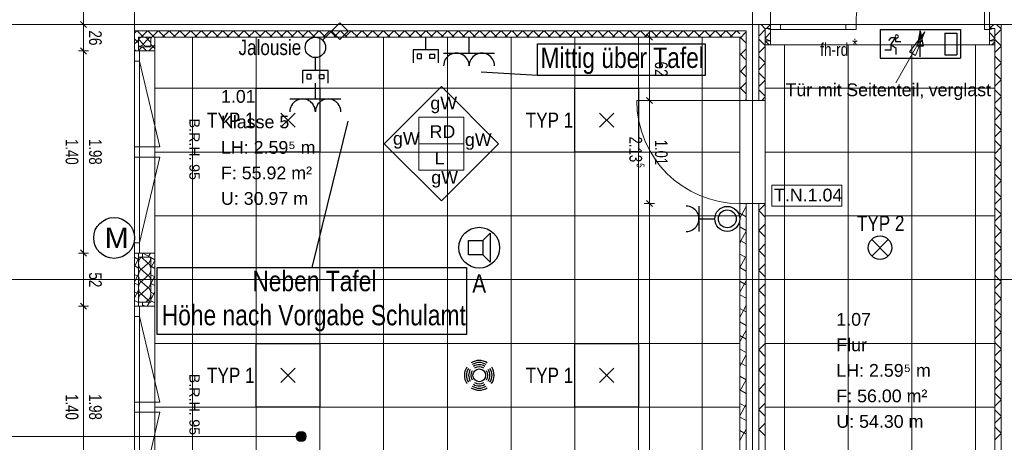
# Model space of a CAD drawing. Extents: x 1101 to 1942, y 41 to 882.
# Tile 67 of 104: x 1280 to 1473, y 608 to 690. Entities that reach past the tile are written whole.
import ezdxf
from ezdxf.lldxf.tags import DXFTag

# ---------------------------------------------------------------- set-up
doc = ezdxf.new("R2010")
doc.units = 0
doc.layers.get('0').update_dxf_attribs({"lineweight": 13})
for name, color, linetype, lineweight in [('Axen', 7, 'Continuous', 25), ('Beschriftung', 7, 'Continuous', 25), ('BI_X_Geometrie', 7, 'Continuous', 13), ('Deckenspiegel', 7, 'Continuous', 25), ('Fenster', 7, 'Continuous', 25), ('Fullfläche', 7, 'Continuous', 25), ('Maßlinien', 7, 'Continuous', 25), ('Räume', 7, 'Continuous', 25), ('Türen-A03CP7TV1H', 7, 'Continuous', 25), ('Wände', 7, 'Continuous', 25)]:
    doc.layers.add(name, color=color, linetype=linetype, lineweight=lineweight)
for name, color, linetype, lineweight, true_color in [('BI_E_Beschallung', 5, 'Continuous', 25, 0x0000ff), ('BI_E_EDV', 3, 'Continuous', 25, 0x00ff00), ('BI_E_Licht', 7, 'Continuous', 25, 0xff6600), ('BI_E_Sicherheitsleuchten', 3, 'Continuous', 25, 0x00ff00), ('BI_E_Starkstrom', 1, 'Continuous', 25, 0xff0000), ('BI_E_Steckdosen', 1, 'Continuous', 25, 0xff0000), ('BI_E_Stromkreis', 1, 'Continuous', 25, 0xff0000), ('BI_E_Taster', 1, 'Continuous', 25, 0xff0000)]:
    doc.layers.add(name, color=color, linetype=linetype, lineweight=lineweight, true_color=true_color)
doc.styles.get("Standard").update_dxf_attribs({"font": 'arial.ttf'})
tags = doc.linetypes.add('ALL_S25', pattern=[0.001, 0, -0.001]).pattern_tags.tags
tags[6:7] = [DXFTag(74, 4), DXFTag(75, 0), DXFTag(340, '0'), DXFTag(46, 1.0), DXFTag(50, 0.0), DXFTag(44, 0.0), DXFTag(45, 0.0)]
tags[4:5] = [DXFTag(74, 4), DXFTag(75, 0), DXFTag(340, '0'), DXFTag(46, 1.0), DXFTag(50, 0.0), DXFTag(44, 0.0), DXFTag(45, 0.0)]
tags = doc.linetypes.add('VERDECKT2_S2-A03CP7TW1H', pattern=[0.0027, 0.002, -0.0007]).pattern_tags.tags
tags[6:7] = [DXFTag(74, 4), DXFTag(75, 0), DXFTag(340, '0'), DXFTag(46, 1.0), DXFTag(50, 0.0), DXFTag(44, 0.0), DXFTag(45, 0.0)]
tags[4:5] = [DXFTag(74, 4), DXFTag(75, 0), DXFTag(340, '0'), DXFTag(46, 1.0), DXFTag(50, 0.0), DXFTag(44, 0.0), DXFTag(45, 0.0)]

# ---------------------------------------------------------------- blocks, each defined once
blk = doc.blocks.new('Referenz-A03CP7TX1H', base_point=(1202.26, 90.13))
at = {"layer": 'Axen', "color": 0, "linetype": 'ALL_S25', "lineweight": -2, "ltscale": 0.13}
for p, q in [((1302.3, 90.13), (1302.3, 825.65)), ((1423.5, 90.13), (1423.5, 825.65)), ((1661.89, 689.45), (1222.38, 689.45)), ((1661.88, 639.45), (1222.37, 639.45))]:
    blk.add_line(p, q, dxfattribs=at)
at = {"layer": 'Beschriftung', "color": 0, "lineweight": -2}
for p, q in [((1457.31, 687.97), (1451.62, 678.01)), ((1454.27, 684.06), (1457.31, 687.97)), ((1454.27, 684.06), (1457.31, 687.97)), ((1457.31, 687.97), (1455.49, 683.37)), ((1457.31, 687.97), (1455.49, 683.37)), ((1455.49, 683.37), (1454.27, 684.06)), ((1455.49, 683.37), (1454.27, 684.06)), ((1454.88, 683.71), (1454.71, 683.41)), ((1351.27, 666.07), (1362.49, 677.28)), ((1362.49, 677.28), (1373.7, 666.07)), ((1358.09, 666.07), (1358.09, 671.27)), ((1358.09, 671.27), (1366.89, 671.27)), ((1366.89, 671.27), (1366.89, 666.07)), ((1362.49, 654.86), (1351.27, 666.07)), ((1366.89, 666.07), (1358.09, 666.07)), ((1358.09, 660.87), (1358.09, 666.07)), ((1373.7, 666.07), (1362.49, 654.86)), ((1366.89, 666.07), (1366.89, 660.87)), ((1366.89, 660.87), (1358.09, 660.87)), ((1440.98, 657.98), (1427.31, 657.98)), ((1427.31, 657.98), (1427.31, 653.81)), ((1440.98, 653.81), (1440.98, 657.98)), ((1427.31, 653.81), (1440.98, 653.81))]:
    blk.add_line(p, q, dxfattribs=at)
at = {"layer": 'Deckenspiegel', "color": 0, "lineweight": -2}
for p, q in [((1306.3, 686.95), (1421, 686.95)), ((1306.3, 491.95), (1306.3, 686.95)), ((1313.65, 686.94), (1313.65, 491.94)), ((1326.15, 686.94), (1326.15, 491.94)), ((1338.65, 686.95), (1338.65, 491.94)), ((1351.15, 686.95), (1351.15, 491.94)), ((1363.65, 686.95), (1363.65, 491.94)), ((1376.15, 686.95), (1376.15, 491.94)), ((1388.65, 686.95), (1388.65, 491.94)), ((1401.15, 686.95), (1401.15, 491.94)), ((1413.65, 686.95), (1413.65, 491.94)), ((1421, 686.95), (1421, 491.95)), ((1426, 193.45), (1426, 685.45)), ((1426, 685.45), (1471, 685.45)), ((1429.75, 193.45), (1429.75, 685.45)), ((1442.25, 193.45), (1442.25, 685.45)), ((1454.75, 193.45), (1454.75, 685.45)), ((1467.25, 193.45), (1467.25, 685.45)), ((1471, 685.45), (1471, 193.45)), ((1306.3, 676.94), (1421, 676.95)), ((1471, 676.95), (1426, 676.95)), ((1306.3, 664.44), (1421, 664.45)), ((1471, 664.45), (1426, 664.45)), ((1306.3, 651.94), (1421, 651.95)), ((1471, 651.95), (1426, 651.95)), ((1306.3, 639.44), (1421, 639.45)), ((1471, 639.45), (1426, 639.45)), ((1306.3, 626.94), (1421, 626.95)), ((1471, 626.95), (1426, 626.95)), ((1306.3, 614.44), (1421, 614.45)), ((1471, 614.45), (1426, 614.45))]:
    blk.add_line(p, q, dxfattribs=at)
at = {"layer": 'Fenster', "color": 0, "lineweight": -2}
for p, q in [((1306.3, 684.25), (1302.3, 684.25)), ((1303.3, 684.25), (1303.3, 644.65)), ((1303.3, 682.25), (1302.3, 682.25)), ((1303.3, 665.45), (1302.3, 665.45)), ((1302.3, 663.45), (1303.3, 663.45)), ((1303.3, 646.65), (1302.3, 646.65)), ((1306.3, 644.65), (1302.3, 644.65)), ((1306.3, 634.25), (1302.3, 634.25)), ((1303.3, 634.25), (1303.3, 594.65)), ((1303.3, 632.25), (1302.3, 632.25)), ((1303.3, 615.45), (1302.3, 615.45)), ((1302.3, 613.45), (1303.3, 613.45))]:
    blk.add_line(p, q, dxfattribs=at)
at = {"layer": 'Fenster', "color": 0, "linetype": 'VERDECKT2_S2-A03CP7TW1H', "lineweight": -2, "ltscale": 0.13}
for p, q in [((1303.3, 682.25), (1307.3, 665.45)), ((1307.3, 665.45), (1303.3, 665.45)), ((1307.3, 663.45), (1303.3, 663.45)), ((1303.3, 646.65), (1307.3, 663.45)), ((1303.3, 632.25), (1307.3, 615.45)), ((1307.3, 615.45), (1303.3, 615.45)), ((1307.3, 613.45), (1303.3, 613.45)), ((1303.3, 596.65), (1307.3, 613.45))]:
    blk.add_line(p, q, dxfattribs=at)
at = {"layer": 'Fullfläche', "color": 0, "lineweight": -2}
for p, q in [((1425.16, 689.45), (1426, 688.61)), ((1427, 689.42), (1426.22, 688.65)), ((1470.82, 689.45), (1470.19, 688.82)), ((1472.25, 688.57), (1471.37, 689.45)), ((1302.77, 688.2), (1302.3, 687.73)), ((1302.82, 688.2), (1304.06, 686.95)), ((1304.87, 688.2), (1303.62, 686.95)), ((1304.92, 688.2), (1306.16, 686.95)), ((1306.97, 688.2), (1305.72, 686.95)), ((1307.02, 688.2), (1308.26, 686.95)), ((1309.07, 688.2), (1307.82, 686.95)), ((1309.12, 688.2), (1310.36, 686.95)), ((1311.17, 688.2), (1309.92, 686.95)), ((1311.22, 688.2), (1312.46, 686.95)), ((1313.27, 688.2), (1312.02, 686.95)), ((1313.32, 688.2), (1314.56, 686.95)), ((1315.37, 688.2), (1314.12, 686.95)), ((1315.42, 688.2), (1316.67, 686.95)), ((1317.47, 688.2), (1316.22, 686.95)), ((1317.52, 688.2), (1318.77, 686.95)), ((1319.57, 688.2), (1318.32, 686.95)), ((1319.62, 688.2), (1320.87, 686.95)), ((1321.67, 688.2), (1320.42, 686.95)), ((1321.72, 688.2), (1322.97, 686.95)), ((1323.77, 688.2), (1322.52, 686.95)), ((1323.82, 688.2), (1325.07, 686.95)), ((1325.87, 688.19), (1324.62, 686.95)), ((1325.92, 688.19), (1327.17, 686.95)), ((1327.97, 688.19), (1326.72, 686.95)), ((1328.02, 688.19), (1329.27, 686.95)), ((1330.07, 688.19), (1328.82, 686.95)), ((1330.12, 688.19), (1331.37, 686.95)), ((1332.17, 688.19), (1330.92, 686.95)), ((1332.22, 688.19), (1333.47, 686.95)), ((1334.27, 688.19), (1333.02, 686.95)), ((1334.32, 688.19), (1335.57, 686.95)), ((1336.37, 688.19), (1335.12, 686.95)), ((1336.42, 688.19), (1337.67, 686.95)), ((1338.47, 688.19), (1337.22, 686.95)), ((1338.52, 688.19), (1339.77, 686.95)), ((1340.56, 688.19), (1339.32, 686.95)), ((1340.62, 688.19), (1341.87, 686.95)), ((1342.66, 688.19), (1341.42, 686.95)), ((1342.72, 688.19), (1343.97, 686.95)), ((1344.76, 688.19), (1343.52, 686.95)), ((1344.82, 688.19), (1346.07, 686.95)), ((1346.86, 688.19), (1345.62, 686.95)), ((1346.92, 688.19), (1348.17, 686.95)), ((1348.96, 688.19), (1347.72, 686.95)), ((1349.02, 688.19), (1350.27, 686.95)), ((1351.06, 688.19), (1349.82, 686.95)), ((1351.12, 688.19), (1352.37, 686.95)), ((1353.16, 688.19), (1351.92, 686.95)), ((1353.22, 688.19), (1354.47, 686.95)), ((1355.26, 688.19), (1354.02, 686.95)), ((1355.32, 688.19), (1356.57, 686.95)), ((1357.36, 688.19), (1356.12, 686.95)), ((1357.42, 688.19), (1358.67, 686.95)), ((1359.46, 688.19), (1358.22, 686.95)), ((1359.52, 688.19), (1360.77, 686.95)), ((1361.56, 688.19), (1360.32, 686.95)), ((1361.62, 688.19), (1362.87, 686.95)), ((1363.66, 688.19), (1362.42, 686.95)), ((1363.72, 688.19), (1364.97, 686.95)), ((1365.76, 688.19), (1364.52, 686.95)), ((1365.82, 688.19), (1367.07, 686.95)), ((1367.86, 688.19), (1366.62, 686.95)), ((1367.92, 688.19), (1369.17, 686.95)), ((1369.96, 688.19), (1368.72, 686.95)), ((1370.02, 688.19), (1371.27, 686.95)), ((1372.06, 688.19), (1370.82, 686.95)), ((1372.13, 688.19), (1373.37, 686.95)), ((1374.16, 688.19), (1372.92, 686.95)), ((1374.23, 688.19), (1375.47, 686.95)), ((1376.26, 688.19), (1375.02, 686.95)), ((1376.33, 688.19), (1377.57, 686.95)), ((1378.36, 688.19), (1377.12, 686.95)), ((1378.43, 688.19), (1379.67, 686.95)), ((1380.46, 688.19), (1379.22, 686.95)), ((1380.53, 688.19), (1381.77, 686.95)), ((1382.56, 688.19), (1381.32, 686.95)), ((1382.63, 688.19), (1383.87, 686.95)), ((1384.66, 688.19), (1383.42, 686.95)), ((1384.73, 688.19), (1385.97, 686.95)), ((1386.76, 688.19), (1385.52, 686.95)), ((1386.83, 688.19), (1388.07, 686.95)), ((1388.86, 688.19), (1387.62, 686.95)), ((1388.93, 688.19), (1390.17, 686.95)), ((1390.96, 688.19), (1389.72, 686.95)), ((1391.03, 688.19), (1392.27, 686.95)), ((1393.06, 688.19), (1391.82, 686.95)), ((1393.13, 688.19), (1394.37, 686.95)), ((1395.16, 688.19), (1393.92, 686.95)), ((1395.23, 688.19), (1396.47, 686.95)), ((1397.26, 688.19), (1396.02, 686.95)), ((1397.33, 688.19), (1398.57, 686.95)), ((1399.36, 688.19), (1398.12, 686.95)), ((1399.43, 688.19), (1400.67, 686.95)), ((1401.46, 688.19), (1400.22, 686.95)), ((1401.53, 688.19), (1402.77, 686.95)), ((1403.56, 688.19), (1402.32, 686.95)), ((1403.63, 688.19), (1404.87, 686.95)), ((1405.66, 688.19), (1404.42, 686.95)), ((1405.73, 688.19), (1406.97, 686.95)), ((1407.76, 688.19), (1406.52, 686.95)), ((1407.83, 688.19), (1409.07, 686.95)), ((1409.86, 688.18), (1408.62, 686.95)), ((1409.93, 688.18), (1411.17, 686.95)), ((1411.96, 688.18), (1410.72, 686.95)), ((1412.03, 688.18), (1413.27, 686.95)), ((1414.06, 688.18), (1412.82, 686.95)), ((1414.13, 688.18), (1415.37, 686.95)), ((1416.15, 688.18), (1414.92, 686.95)), ((1416.23, 688.18), (1417.47, 686.95)), ((1418.25, 688.18), (1417.02, 686.95)), ((1418.33, 688.18), (1419.57, 686.95)), ((1420.35, 688.18), (1419.12, 686.95)), ((1420.43, 688.18), (1421, 687.62)), ((1422.25, 687.97), (1421, 686.72)), ((1424.75, 687.18), (1426, 688.43)), ((1426.02, 686.85), (1427, 687.86)), ((1470, 689.02), (1470.19, 688.82)), ((1470.97, 686.85), (1470, 687.86)), ((1470.19, 688.82), (1470.02, 688.65)), ((1470.19, 688.82), (1470.37, 688.65)), ((1472.25, 688.47), (1471, 687.22)), ((1302.3, 686.61), (1302.79, 686.12)), ((1302.3, 685.62), (1302.79, 686.12)), ((1302.79, 686.12), (1303.1, 686.42)), ((1302.79, 686.12), (1303.1, 685.81)), ((1303.12, 686.5), (1303.98, 685.6)), ((1304.02, 685.6), (1304.88, 686.5)), ((1304.92, 686.5), (1305.5, 685.89)), ((1305.5, 686.72), (1305.72, 686.95)), ((1305.5, 685.51), (1306.3, 684.71)), ((1306.16, 686.95), (1306.3, 686.81)), ((1422.25, 685.77), (1421, 687.02)), ((1424.75, 686.56), (1426, 685.31)), ((1426, 686.02), (1426.22, 686.25)), ((1426.76, 685.45), (1426, 686.21)), ((1471, 686.02), (1470.42, 685.45)), ((1471, 686.22), (1470.97, 686.25)), ((1472.25, 685.27), (1471, 686.52)), ((1302.3, 684.51), (1302.56, 684.25)), ((1303.02, 684.25), (1303.1, 684.32)), ((1303.1, 684.32), (1303.82, 685.05)), ((1303.86, 685.05), (1304.66, 684.25)), ((1305.12, 684.25), (1306.3, 685.42)), ((1422.25, 684.67), (1421, 683.42)), ((1422.25, 682.47), (1421, 683.72)), ((1424.75, 683.88), (1426, 685.13)), ((1472.25, 685.17), (1471, 683.92)), ((1424.75, 683.26), (1426, 682.01)), ((1424.75, 680.58), (1426, 681.83)), ((1472.25, 681.97), (1471, 683.22)), ((1472.25, 681.87), (1471, 680.62)), ((1422.25, 681.37), (1421, 680.12)), ((1422.25, 679.17), (1421, 680.42)), ((1424.75, 679.96), (1426, 678.71)), ((1472.25, 678.67), (1471, 679.92)), ((1422.25, 678.07), (1421, 676.82)), ((1424.75, 677.28), (1426, 678.53)), ((1472.25, 678.57), (1471, 677.32)), ((1422.25, 675.87), (1421, 677.12)), ((1424.75, 676.66), (1426, 675.41)), ((1472.25, 675.37), (1471, 676.62)), ((1422.25, 674.77), (1422.02, 674.55)), ((1425.32, 674.55), (1426, 675.23)), ((1472.25, 675.27), (1471, 674.02)), ((1472.25, 672.07), (1471, 673.32)), ((1472.25, 671.97), (1471, 670.72)), ((1472.25, 668.77), (1471, 670.02)), ((1472.25, 668.67), (1471, 667.42)), ((1472.25, 665.47), (1471, 666.72)), ((1472.25, 665.37), (1471, 664.12)), ((1472.25, 662.17), (1471, 663.42)), ((1472.25, 662.07), (1471, 660.82)), ((1472.25, 658.87), (1471, 660.12)), ((1472.25, 658.77), (1471, 657.52)), ((1472.25, 655.57), (1471, 656.82)), ((1472.25, 655.47), (1471, 654.22)), ((1422.25, 653.77), (1421, 651.49)), ((1424.75, 652.98), (1426, 654.23)), ((1424.75, 652.96), (1426, 651.71)), ((1472.25, 652.27), (1471, 653.52)), ((1421, 652.45), (1422.25, 651.76)), ((1472.25, 652.17), (1471, 650.92)), ((1421, 649.79), (1422.25, 649.1)), ((1422.25, 648.92), (1421.2, 647.02)), ((1424.75, 649.08), (1426, 650.33)), ((1424.75, 649.06), (1426, 647.81)), ((1472.25, 648.97), (1471, 650.22)), ((1472.25, 648.87), (1471, 647.62)), ((1421, 647.13), (1421.2, 647.02)), ((1421.2, 647.01), (1421, 646.65)), ((1421.2, 647.02), (1422.25, 646.44)), ((1472.25, 645.67), (1471, 646.92)), ((1424.75, 645.18), (1426, 646.43)), ((1424.75, 645.16), (1426, 643.91)), ((1472.25, 645.57), (1471, 644.32)), ((1302.3, 643.85), (1303.1, 643.41)), ((1303.1, 643.53), (1302.34, 642.14)), ((1303.7, 643.82), (1304.9, 642.67)), ((1303.94, 644.65), (1305.39, 643.85)), ((1305.41, 644.65), (1304.97, 643.85)), ((1305.5, 643.79), (1306.3, 643.35)), ((1306.3, 643.19), (1305.5, 641.73)), ((1421, 644.46), (1422.12, 643.85)), ((1422.12, 643.84), (1421, 641.8)), ((1422.25, 644.08), (1422.12, 643.85)), ((1422.12, 643.85), (1422.25, 643.78)), ((1472.25, 642.37), (1471, 643.62)), ((1302.3, 642.16), (1302.33, 642.14)), ((1302.33, 642.14), (1302.3, 642.07)), ((1302.34, 642.14), (1303.1, 641.72)), ((1304.9, 642.62), (1303.7, 641.47)), ((1303.7, 641.42), (1304.9, 640.27)), ((1305.5, 642.09), (1306.3, 641.65)), ((1421, 641.8), (1422.25, 641.11)), ((1424.75, 641.28), (1426, 642.53)), ((1424.75, 641.26), (1426, 640.01)), ((1472.25, 642.27), (1471, 641.02)), ((1302.3, 640.46), (1302.92, 640.12)), ((1302.92, 640.12), (1302.3, 638.99)), ((1303.1, 640.44), (1302.92, 640.12)), ((1302.92, 640.12), (1303.1, 640.03)), ((1304.9, 640.22), (1303.7, 639.07)), ((1305.5, 640.4), (1306.3, 639.96)), ((1306.3, 640.1), (1305.53, 638.69)), ((1422.25, 639.23), (1421, 636.96)), ((1421, 639.14), (1422.25, 638.45)), ((1472.25, 639.07), (1471, 640.32)), ((1302.3, 638.77), (1303.1, 638.33)), ((1303.1, 637.36), (1302.3, 635.9)), ((1303.7, 639.02), (1304.9, 637.87)), ((1304.9, 637.82), (1303.7, 636.67)), ((1305.5, 638.71), (1305.52, 638.69)), ((1305.52, 638.69), (1305.5, 638.65)), ((1305.53, 638.69), (1306.3, 638.27)), ((1424.75, 637.38), (1426, 638.63)), ((1424.75, 637.36), (1426, 636.11)), ((1472.25, 638.97), (1471, 637.72)), ((1302.3, 637.08), (1303.1, 636.64)), ((1302.3, 635.38), (1303.1, 634.94)), ((1303.7, 636.62), (1304.9, 635.47)), ((1304.9, 635.42), (1304.51, 635.05)), ((1305.5, 637.01), (1306.11, 636.68)), ((1306.11, 636.67), (1305.5, 635.56)), ((1305.5, 635.32), (1306.3, 634.88)), ((1306.3, 637.01), (1306.11, 636.68)), ((1306.11, 636.67), (1306.3, 636.57)), ((1421, 636.48), (1422.25, 635.79)), ((1472.25, 635.77), (1471, 637.02)), ((1472.25, 635.67), (1471, 634.42)), ((1303.1, 634.28), (1303.08, 634.25)), ((1303.9, 634.5), (1304.36, 634.25)), ((1305.22, 635.05), (1304.78, 634.25)), ((1421, 633.81), (1421.71, 633.42)), ((1421.71, 633.42), (1421, 632.11)), ((1422.25, 634.39), (1421.72, 633.42)), ((1421.72, 633.42), (1422.25, 633.13)), ((1424.75, 633.48), (1426, 634.73)), ((1424.75, 633.46), (1426, 632.21)), ((1472.25, 632.47), (1471, 633.72)), ((1472.25, 632.37), (1471, 631.12)), ((1421, 631.15), (1422.25, 630.46)), ((1422.25, 629.54), (1421, 627.27)), ((1424.75, 629.58), (1426, 630.83)), ((1424.75, 629.56), (1426, 628.31)), ((1472.25, 629.17), (1471, 630.42)), ((1421, 628.49), (1422.25, 627.8)), ((1472.25, 629.07), (1471, 627.82)), ((1421, 625.83), (1422.25, 625.14)), ((1424.75, 625.68), (1426, 626.93)), ((1424.75, 625.66), (1426, 624.41)), ((1472.25, 625.87), (1471, 627.12)), ((1472.25, 625.77), (1471, 624.52)), ((1422.25, 624.7), (1421.31, 622.99)), ((1472.25, 622.57), (1471, 623.82)), ((1421, 623.16), (1421.31, 622.99)), ((1421.31, 622.99), (1421, 622.42)), ((1421.31, 622.99), (1422.25, 622.48)), ((1424.75, 621.78), (1426, 623.03)), ((1424.75, 621.76), (1426, 620.51)), ((1472.25, 622.47), (1471, 621.22)), ((1421, 620.5), (1422.23, 619.82)), ((1422.23, 619.82), (1421, 617.58)), ((1422.25, 619.85), (1422.24, 619.83)), ((1422.24, 619.82), (1422.25, 619.82)), ((1472.25, 619.27), (1471, 620.52)), ((1424.75, 617.88), (1426, 619.13)), ((1472.25, 619.17), (1471, 617.92)), ((1421, 617.84), (1422.25, 617.15)), ((1424.75, 617.86), (1426, 616.61)), ((1472.25, 615.97), (1471, 617.22)), ((1421, 615.18), (1422.25, 614.49)), ((1422.25, 615.01), (1421, 612.73)), ((1424.75, 613.98), (1426, 615.23)), ((1472.25, 615.87), (1471, 614.62)), ((1421, 612.52), (1422.25, 611.83)), ((1424.75, 613.96), (1426, 612.71)), ((1472.25, 612.67), (1471, 613.92)), ((1472.25, 612.57), (1471, 611.32)), ((1422.25, 610.16), (1421.83, 609.4)), ((1424.75, 610.08), (1426, 611.33)), ((1472.25, 609.37), (1471, 610.62)), ((1421, 609.85), (1421.82, 609.4)), ((1421.82, 609.39), (1421, 607.89)), ((1421.83, 609.4), (1422.25, 609.17)), ((1424.75, 610.06), (1426, 608.82)), ((1472.25, 609.27), (1471, 608.02))]:
    blk.add_line(p, q, dxfattribs=at)
for centre, major_axis, start_param, end_param in [((1426, 688.05), (1.18, 0), 0.554153, 1.570791), ((1471, 688.05), (-1.18, 0), 4.712436, 5.729107), ((1303.1, 685.6), (0.882, 0), 4.712428, 6.283185), ((1304, 686.5), (0.882, 0), 0, 3.141593), ((1304.9, 685.6), (0.882, 0), 3.141593, 4.712389), ((1305.8, 686.5), (0.882, 0), 1.917811, 3.141593), ((1427.2, 686.85), (1.18, 0), 3.141593, 4.541474), ((1469.8, 686.85), (-1.18, 0), 1.7417, 3.141593), ((1304.9, 685.6), (0.882, 0), 4.712389, 5.460447), ((1303.7, 642.65), (0, -1.18), 3.141593, 6.283185), ((1304.9, 643.85), (0, -1.18), 0, 1.570791), ((1303.7, 640.25), (0, -1.18), 3.141593, 6.283185), ((1304.9, 641.45), (0, -1.18), 1.570796, 3.141593), ((1304.9, 641.45), (0, -1.18), 0, 1.570796), ((1304.9, 639.05), (0, -1.18), 1.570796, 3.141593), ((1303.7, 637.85), (0, -1.18), 3.141593, 6.283185), ((1304.9, 639.05), (0, -1.18), 0, 1.570796), ((1304.9, 636.65), (0, -1.18), 1.570796, 3.141593), ((1303.7, 635.45), (0, -1.18), 3.141593, 5.059459), ((1304.9, 636.65), (0, -1.18), 0, 1.570796), ((1304.9, 634.25), (0, -1.18), 2.318967, 3.141593)]:
    blk.add_ellipse(centre, major_axis=major_axis, ratio=0.5, start_param=start_param, end_param=end_param, dxfattribs=at)
at = {"layer": 'Maßlinien', "color": 0, "lineweight": -2}
for p, q in [((1292.3, 689.45), (1292.3, 757.45)), ((1292.3, 689.45), (1291.3, 689.45)), ((1292.9, 688.85), (1291.7, 690.05)), ((1292.3, 689.45), (1293.3, 689.45)), ((1292.3, 684.25), (1292.3, 689.45)), ((1402.68, 687.55), (1403.88, 686.35)), ((1403.28, 686.95), (1403.28, 687.95)), ((1403.28, 686.95), (1402.28, 686.95)), ((1403.28, 686.95), (1404.28, 686.95)), ((1403.28, 686.95), (1403.28, 684.78)), ((1292.3, 684.25), (1291.3, 684.25)), ((1292.9, 683.65), (1291.7, 684.85)), ((1292.3, 684.25), (1293.3, 684.25)), ((1292.3, 644.65), (1292.3, 684.25)), ((1403.28, 684.78), (1403.28, 680.75)), ((1403.28, 680.75), (1403.28, 674.55)), ((1403.28, 674.55), (1402.28, 674.55)), ((1402.68, 675.15), (1403.88, 673.95)), ((1403.28, 674.55), (1404.28, 674.55)), ((1403.28, 674.55), (1403.28, 654.35)), ((1402.68, 654.95), (1403.88, 653.75)), ((1403.28, 654.35), (1402.28, 654.35)), ((1403.28, 654.35), (1404.28, 654.35)), ((1403.28, 654.35), (1403.28, 491.95)), ((1292.9, 644.05), (1291.7, 645.25)), ((1292.3, 644.65), (1291.3, 644.65)), ((1292.3, 644.65), (1293.3, 644.65)), ((1292.3, 634.25), (1292.3, 644.65)), ((1292.3, 634.25), (1291.3, 634.25)), ((1292.9, 633.65), (1291.7, 634.85)), ((1292.3, 634.25), (1293.3, 634.25)), ((1292.3, 594.65), (1292.3, 634.25))]:
    blk.add_line(p, q, dxfattribs=at)
at = {"layer": 'Türen-A03CP7TV1H', "color": 0, "lineweight": -2}
for p, q in [((1469, 689.45), (1469, 714.65)), ((1443.8, 689.45), (1427, 689.45)), ((1429, 689.45), (1429, 688.45)), ((1441.8, 688.45), (1441.8, 689.45)), ((1443.8, 689.45), (1443.8, 688.45)), ((1469, 689.45), (1469, 688.45)), ((1470, 689.45), (1469, 689.45)), ((1427, 688.45), (1443.8, 688.45)), ((1469, 688.45), (1470, 688.45)), ((1421, 674.55), (1400.8, 674.55))]:
    blk.add_line(p, q, dxfattribs=at)
for centre, major_axis in [((1469, 689.45), (0, 25.2)), ((1421, 674.55), (-20.2, 0))]:
    blk.add_ellipse(centre, major_axis=major_axis, ratio=1, start_param=0, end_param=1.570796, dxfattribs=at)
at = {"layer": 'Wände', "color": 0, "lineweight": -2}
for p, q in [((1302.3, 689.45), (1302.3, 757.45)), ((1427, 689.45), (1427, 691.95)), ((1470, 691.95), (1470, 689.45)), ((1302.3, 689.45), (1302.3, 639.45)), ((1427, 689.45), (1302.3, 689.45)), ((1423.5, 689.45), (1423.5, 674.55)), ((1424.75, 674.55), (1424.75, 689.45)), ((1427, 685.45), (1427, 689.45)), ((1470, 685.45), (1470, 689.45)), ((1470, 689.45), (1594.7, 689.45)), ((1472.25, 689.45), (1472.25, 524.55)), ((1422.25, 688.18), (1302.3, 688.2)), ((1422.25, 674.55), (1422.25, 688.18)), ((1427, 688.65), (1426, 688.65)), ((1426, 688.65), (1426, 685.45)), ((1470, 688.65), (1471, 688.65)), ((1471, 527.15), (1471, 688.65)), ((1303.1, 684.25), (1303.1, 686.95)), ((1303.1, 686.95), (1305.5, 686.95)), ((1305.5, 686.95), (1305.5, 685.05)), ((1306.3, 686.95), (1306.3, 491.95)), ((1421, 686.95), (1306.3, 686.95)), ((1421, 676.55), (1421, 686.95)), ((1427, 686.25), (1426, 686.25)), ((1470, 686.25), (1471, 686.25)), ((1305.5, 685.05), (1303.1, 685.05)), ((1426, 685.45), (1427, 685.45)), ((1426, 685.45), (1426, 674.55)), ((1470, 685.45), (1471, 685.45)), ((1421, 674.55), (1421, 676.55)), ((1421, 674.55), (1426, 674.55)), ((1421, 539.45), (1421, 654.35)), ((1421, 654.35), (1426, 654.35)), ((1422.25, 490.7), (1422.25, 654.35)), ((1423.5, 654.35), (1423.5, 474.54)), ((1424.75, 654.35), (1424.75, 474.54)), ((1426, 654.35), (1426, 564.25)), ((1303.1, 644.65), (1303.1, 634.25)), ((1305.5, 643.85), (1303.1, 643.85)), ((1303.9, 643.85), (1303.9, 644.65)), ((1305.5, 635.05), (1305.5, 643.85)), ((1302.3, 639.45), (1302.3, 389.45)), ((1303.1, 635.05), (1305.5, 635.05)), ((1303.9, 635.05), (1303.9, 634.25))]:
    blk.add_line(p, q, dxfattribs=at)
at = {"layer": 'Beschriftung', "color": 0, "lineweight": -2, "char_height": 2.5, "attachment_point": 1, "rotation": 359.9932}
for s, insert in [('{\\fArial;Tür}', (1429.96, 677.89)), ('{\\fArial;mit}', (1436.32, 677.89)), ('{\\fArial;Seitenteil,}', (1441.87, 677.89)), ('{\\fArial;verglast}', (1458.05, 677.89)), ('{\\fArial;gW}', (1360.32, 675.29)), ('{\\fArial;gW}', (1352.99, 668.36)), ('{\\fArial;RD}', (1360.16, 669.7)), ('{\\fArial;gW}', (1367.1, 668.13)), ('{\\fArial;L}', (1361.16, 664.53)), ('{\\fArial;gW}', (1360.5, 660.73)), ('{\\fArial;T.N.1.04}', (1427.72, 657.27))]:
    blk.add_mtext(s, dxfattribs=dict(at, insert=insert))
at = {"layer": 'Maßlinien', "color": 0, "lineweight": -2, "attachment_point": 1}
for s, insert, char_height, rotation in [('{\\W0.76;\\fArial;26}', (1295.88, 688.28), 2.5, 270), ('{\\W0.77;\\fArial;fh-rd}', (1436.75, 685.78), 2.5, 0), ('{\\W0.77;\\fArial;*}', (1443.05, 686.68), 2.5, 0), ('{\\W0.76;\\fArial;62}', (1406.86, 682.17), 2.5, 270), ('{\\fArial;B.R.H.}', (1315.07, 670.99), 2, 270), ('{\\W0.74;\\fArial;1.40}', (1291.29, 667), 2.5, 270), ('{\\W0.74;\\fArial;1.98}', (1295.88, 667), 2.5, 270), ('{\\W0.74;\\fArial;2.13}', (1401.84, 667.48), 2.5, 270), ('{\\W0.72;\\fArial;1.01}', (1406.86, 666.82), 2.5, 270), ('{\\fArial;95}', (1315.07, 662.08), 2, 270), ('{\\W0.76;\\fArial;5}', (1402.28, 662.25), 1.5, 270), ('{\\W0.76;\\fArial;52}', (1295.88, 640.87), 2.5, 270), ('{\\fArial;B.R.H.}', (1315.07, 620.99), 2, 270), ('{\\W0.74;\\fArial;1.40}', (1291.29, 617), 2.5, 270), ('{\\W0.74;\\fArial;1.98}', (1295.88, 617), 2.5, 270), ('{\\fArial;95}', (1315.07, 612.08), 2, 270)]:
    blk.add_mtext(s, dxfattribs=dict(at, insert=insert, char_height=char_height, rotation=rotation))
at = {"layer": 'Räume', "color": 0, "lineweight": -2, "char_height": 2.5, "attachment_point": 1, "rotation": 0}
for s, insert in [('{\\fArial;1.01}', (1319.26, 676.6)), ('{\\fArial;Klasse 5}', (1319.26, 671.6)), ('{\\fArial;LH: 2.59⁵ m}', (1319.26, 666.6)), ('{\\fArial;F: 55.92 m²}', (1319.26, 661.6)), ('{\\fArial;U: 30.97 m}', (1319.26, 656.6)), ('{\\fArial;1.07}', (1439.93, 632.91)), ('{\\fArial;Flur}', (1439.93, 627.91)), ('{\\fArial;LH: 2.59⁵ m}', (1439.93, 622.91)), ('{\\fArial;F: 56.00 m²}', (1439.93, 617.91)), ('{\\fArial;U: 54.30 m}', (1439.93, 612.91))]:
    blk.add_mtext(s, dxfattribs=dict(at, insert=insert))
blk = doc.blocks.new('Lautsprecher-A03CP7WX1H', base_point=(1365.9, 641.7))
at = {"color": 0, "lineweight": -2}
for p, q in [((1367.77, 644.28), (1367.77, 647.12)), ((1367.77, 647.12), (1370.61, 647.12)), ((1372.02, 648.53), (1370.61, 647.12)), ((1370.61, 647.12), (1370.61, 644.28)), ((1372.02, 648.53), (1372.02, 642.86)), ((1370.61, 644.28), (1367.77, 644.28)), ((1372.02, 642.86), (1370.61, 644.28))]:
    blk.add_line(p, q, dxfattribs=at)
at = {"color": 0, "linetype": 'ByBlock', "lineweight": -2, "ltscale": 0.25}
blk.add_circle((1369.9, 645.7), 4, dxfattribs=at)
blk = doc.blocks.new('Steckdose_ 2-fach-A03CP7WZ1H', base_point=(1362.92, 681.34))
at = {"color": 0, "lineweight": -2}
for p, q in [((1367.92, 683.84), (1367.92, 686.94)), ((1362.92, 683.84), (1372.92, 683.84))]:
    blk.add_line(p, q, dxfattribs=at)
for centre in [(1365.42, 681.34), (1370.42, 681.34)]:
    blk.add_ellipse(centre, major_axis=(2.5, 0), ratio=1, start_param=0, end_param=3.141593, dxfattribs=at)
blk = doc.blocks.new('Polygon-A03CP7X31H', base_point=(1306.76, 628.68))
at = {"color": 0, "linetype": 'ByBlock', "lineweight": -2, "ltscale": 0.25}
for p, q in [((1306.76, 628.68), (1306.76, 641.82)), ((1306.76, 641.82), (1367.4, 641.82)), ((1367.4, 641.82), (1367.4, 628.68)), ((1367.4, 628.68), (1306.76, 628.68))]:
    blk.add_line(p, q, dxfattribs=at)
blk = doc.blocks.new('RZB Sidelite ECO 30W-A03CP7X51H', base_point=(1388.65, 664.44))
at = {"color": 0, "lineweight": -2}
for p, q in [((1388.65, 664.44), (1388.65, 676.94)), ((1388.65, 676.94), (1401.15, 676.94)), ((1401.15, 676.94), (1401.15, 664.44)), ((1396.3, 669.29), (1393.5, 672.09)), ((1396.3, 672.09), (1393.5, 669.29)), ((1401.15, 664.44), (1388.65, 664.44))]:
    blk.add_line(p, q, dxfattribs=at)
blk = doc.blocks.new('RZB Sidelite ECO 30W-A03CP7X71H', base_point=(1326.15, 614.44))
at = {"color": 0, "lineweight": -2}
for p, q in [((1326.15, 614.44), (1326.15, 626.94)), ((1326.15, 626.94), (1338.65, 626.94)), ((1338.65, 626.94), (1338.65, 614.44)), ((1333.8, 619.29), (1331, 622.09)), ((1333.8, 622.09), (1331, 619.29)), ((1338.65, 614.44), (1326.15, 614.44))]:
    blk.add_line(p, q, dxfattribs=at)
blk = doc.blocks.new('RZB Sidelite ECO 30W-A03CP7X91H', base_point=(1326.15, 664.44))
at = {"color": 0, "lineweight": -2}
for p, q in [((1326.15, 664.44), (1326.15, 676.94)), ((1326.15, 676.94), (1338.65, 676.94)), ((1338.65, 676.94), (1338.65, 664.44)), ((1333.8, 669.29), (1331, 672.09)), ((1333.8, 672.09), (1331, 669.29)), ((1338.65, 664.44), (1326.15, 664.44))]:
    blk.add_line(p, q, dxfattribs=at)
blk = doc.blocks.new('Monitor-A03CP7XB1H', base_point=(1335.27, 677.94))
at = {"color": 0, "linetype": 'ByBlock', "lineweight": -2, "ltscale": 0.25}
for p, q in [((1337.77, 680.44), (1337.77, 682.94)), ((1340.27, 680.44), (1335.27, 680.44)), ((1335.27, 680.44), (1335.27, 677.94)), ((1340.27, 677.94), (1340.27, 680.44)), ((1336.96, 679.63), (1336.09, 679.63)), ((1336.09, 679.63), (1336.09, 678.76)), ((1336.09, 678.76), (1336.96, 678.76)), ((1336.96, 678.76), (1336.96, 679.63)), ((1338.59, 678.76), (1338.59, 679.63)), ((1338.59, 679.63), (1339.46, 679.63)), ((1339.46, 678.76), (1338.59, 678.76)), ((1339.46, 679.63), (1339.46, 678.76))]:
    blk.add_line(p, q, dxfattribs=at)
blk = doc.blocks.new('Steckdose_ 1-fach Deckenbereich-A03CP7XD1H', base_point=(1410.5, 648.85))
at = {"color": 0, "lineweight": -2}
for p, q in [((1413, 653.85), (1413, 648.85)), ((1413, 651.35), (1416.1, 651.35))]:
    blk.add_line(p, q, dxfattribs=at)
blk.add_ellipse((1410.5, 651.35), major_axis=(0, -2.5), ratio=1, start_param=0, end_param=3.141593, dxfattribs=at)
blk = doc.blocks.new('RZB Sidelite ECO 30W-A03CP7XH1H', base_point=(1388.65, 614.44))
at = {"color": 0, "lineweight": -2}
for p, q in [((1388.65, 614.44), (1388.65, 626.94)), ((1388.65, 626.94), (1401.15, 626.94)), ((1401.15, 626.94), (1401.15, 614.44)), ((1396.3, 619.29), (1393.5, 622.09)), ((1396.3, 622.09), (1393.5, 619.29)), ((1401.15, 614.44), (1388.65, 614.44))]:
    blk.add_line(p, q, dxfattribs=at)
blk = doc.blocks.new('Polygon-A03CP7XJ1H', base_point=(1381.35, 679.41))
at = {"color": 0, "linetype": 'ByBlock', "lineweight": -2, "ltscale": 0.25}
for p, q in [((1381.35, 679.41), (1381.35, 685.66)), ((1381.35, 685.66), (1414.18, 685.66)), ((1414.18, 685.66), (1414.18, 679.41)), ((1414.18, 679.41), (1381.35, 679.41))]:
    blk.add_line(p, q, dxfattribs=at)
blk = doc.blocks.new('Präsenzmelder MD-C 360i_32 oder 24-A03CP7XL1H', base_point=(1366.99, 617.79))
at = {"color": 0, "lineweight": -2}
blk.add_circle((1369.9, 620.69), 1.25, dxfattribs=at)
for major_axis in [(1.58, 2.44), (-2.44, 1.58), (-2.11, 1.36), (-1.75, 1.13), (1.36, 2.11), (1.13, 1.75), (0.9, 1.4), (1.75, -1.13), (2.11, -1.36), (2.44, -1.58), (-1.4, 0.9), (1.4, -0.9), (-1.58, -2.44), (-1.36, -2.11), (-1.13, -1.75), (-0.9, -1.4)]:
    blk.add_ellipse((1369.9, 620.69), major_axis=major_axis, ratio=1, start_param=0, end_param=1.146009, dxfattribs=at)
blk = doc.blocks.new('Steckdose_ 2-fach-A03CP7XR1H', base_point=(1332.77, 672.34))
at = {"color": 0, "lineweight": -2}
for p, q in [((1337.77, 674.84), (1337.77, 677.94)), ((1332.77, 674.84), (1342.77, 674.84))]:
    blk.add_line(p, q, dxfattribs=at)
for centre in [(1335.27, 672.34), (1340.27, 672.34)]:
    blk.add_ellipse(centre, major_axis=(2.5, 0), ratio=1, start_param=0, end_param=3.141593, dxfattribs=at)
blk = doc.blocks.new('Taster Aufputz-A03CP7XT1H', base_point=(1416.1, 648.9))
at = {"color": 0, "lineweight": -2}
for radius in [2.45, 1.75]:
    blk.add_circle((1418.55, 651.35), radius, dxfattribs=at)
blk = doc.blocks.new('Monitor-A03CP7Y71H', base_point=(1356.92, 681.94))
at = {"color": 0, "linetype": 'ByBlock', "lineweight": -2, "ltscale": 0.25}
for p, q in [((1359.42, 684.44), (1359.42, 686.94)), ((1361.92, 684.44), (1356.92, 684.44)), ((1356.92, 684.44), (1356.92, 681.94)), ((1358.61, 683.63), (1357.74, 683.63)), ((1357.74, 683.63), (1357.74, 682.76)), ((1358.61, 682.76), (1358.61, 683.63)), ((1360.24, 682.76), (1360.24, 683.63)), ((1360.24, 683.63), (1361.11, 683.63)), ((1361.11, 683.63), (1361.11, 682.76)), ((1361.92, 681.94), (1361.92, 684.44)), ((1357.74, 682.76), (1358.61, 682.76)), ((1361.11, 682.76), (1360.24, 682.76))]:
    blk.add_line(p, q, dxfattribs=at)
blk = doc.blocks.new('Schlüssel-S_ UP_ 1S-A03CP7Y91H', base_point=(1335.77, 682.94))
at = {"color": 0, "lineweight": -2}
for p, q in [((1339.2, 686.38), (1342.57, 689.74)), ((1342.57, 689.74), (1344.17, 688.15)), ((1340.94, 688.11), (1342.54, 686.52)), ((1344.17, 688.15), (1342.54, 686.52))]:
    blk.add_line(p, q, dxfattribs=at)
blk.add_circle((1337.77, 684.94), 2, dxfattribs=at)
blk = doc.blocks.new('Motor Sonnenschutz-A03CP82H1H', base_point=(1294.3, 643.61))
at = {"color": 0, "lineweight": -2}
blk.add_circle((1298.3, 647.61), 4, dxfattribs=at)
at = {"color": 0, "lineweight": -2, "insert": (1296.48, 649.61), "char_height": 4, "attachment_point": 1}
blk.add_mtext('{\\fArial;M}', dxfattribs=at)
blk = doc.blocks.new('Fluchtwegleuchte oben-A03CP82P1H', base_point=(1448.53, 682.81))
at = {"color": 0, "lineweight": -2}
for p, q in [((1448.53, 688.45), (1448.53, 682.81)), ((1448.53, 688.45), (1464.27, 688.45)), ((1456.4, 688.16), (1455.81, 685.22)), ((1456.4, 683.1), (1456.4, 688.16)), ((1456.4, 688.16), (1456.99, 685.22)), ((1461.21, 687.76), (1463.58, 687.76)), ((1461.21, 687.76), (1461.21, 683.5)), ((1463.58, 687.76), (1463.58, 683.5)), ((1464.27, 688.45), (1464.27, 682.81)), ((1450.61, 686.85), (1450.16, 686.32)), ((1451.55, 686.85), (1450.61, 686.85)), ((1450.64, 685.48), (1451.55, 686.85)), ((1450.64, 685.48), (1450.64, 684.43)), ((1451.67, 684.74), (1450.64, 685.48)), ((1451.55, 686.85), (1451.55, 686.13)), ((1451.55, 686.13), (1452.59, 686.13)), ((1450.64, 684.43), (1449.44, 684.43)), ((1451.67, 683.57), (1451.67, 684.74)), ((1456.99, 685.22), (1455.81, 685.22)), ((1448.53, 682.81), (1464.27, 682.81)), ((1461.21, 683.5), (1463.58, 683.5))]:
    blk.add_line(p, q, dxfattribs=at)
for major_axis in [(0.312, 0), (-0.312, 0)]:
    blk.add_ellipse((1451.78, 687.08), major_axis=major_axis, ratio=1, start_param=0, end_param=3.141593, dxfattribs=at)
blk = doc.blocks.new('Trilux G04 C07 WR STAGE1-A03CP8331H', base_point=(1446.2, 643.4))
at = {"color": 0, "linetype": 'ByBlock', "lineweight": -2, "ltscale": 0.25}
for p, q in [((1446.87, 644.07), (1450.12, 647.32)), ((1446.87, 647.32), (1450.12, 644.07))]:
    blk.add_line(p, q, dxfattribs=at)
blk.add_circle((1448.5, 645.7), 2.3, dxfattribs=at)
blk = doc.blocks.new('Schraffur-A03CP85P1H', base_point=(1333.97, 607.71))
at = {"linetype": 'ByBlock', "lineweight": -2, "ltscale": 0.13}
blk.add_hatch(color=0, dxfattribs=at).paths.add_polyline_path([(1334.97, 609.71), (1335.11, 609.7), (1335.25, 609.67), (1335.38, 609.62), (1335.51, 609.56), (1335.62, 609.47), (1335.72, 609.37), (1335.81, 609.25), (1335.88, 609.13), (1335.93, 609), (1335.96, 608.86), (1335.97, 608.71), (1335.96, 608.57), (1335.93, 608.43), (1335.88, 608.3), (1335.81, 608.17), (1335.72, 608.06), (1335.62, 607.96), (1335.51, 607.87), (1335.38, 607.8), (1335.25, 607.75), (1335.11, 607.72), (1334.97, 607.71), (1334.83, 607.72), (1334.69, 607.75), (1334.55, 607.8), (1334.43, 607.87), (1334.31, 607.96), (1334.21, 608.06), (1334.13, 608.17), (1334.06, 608.3), (1334.01, 608.43), (1333.98, 608.57), (1333.97, 608.71), (1333.98, 608.86), (1334.01, 609), (1334.06, 609.13), (1334.13, 609.25), (1334.21, 609.37), (1334.31, 609.47), (1334.43, 609.56), (1334.55, 609.62), (1334.69, 609.67), (1334.83, 609.7)])
blk = doc.blocks.new('Kreis-A03CP86B1H', base_point=(1333.97, 607.71))
at = {"color": 0, "linetype": 'ByBlock', "lineweight": -2, "ltscale": 0.13}
blk.add_circle((1334.97, 608.71), 1, dxfattribs=at)

msp = doc.modelspace()

# ---------------------------------------------------------------- linework, layer by layer
at = {"layer": 'BI_E_Stromkreis', "ltscale": 0.25}
for p, q in [((1381.35, 679.41), (1370.27, 680.11)), ((1344.16, 670.46), (1337.08, 641.82))]:
    msp.add_line(p, q, dxfattribs=at)
at = {"layer": 'BI_X_Geometrie', "color": 7, "ltscale": 0.13}
msp.add_line((1171.36, 608.71), (1334.97, 608.71), dxfattribs=at)

# ---------------------------------------------------------------- block references
at = {"color": 251, "lineweight": 13, "ltscale": 0.13, "true_color": 0x5f5f5f}
msp.add_blockref('Referenz-A03CP7TX1H', (1202.26, 90.13), dxfattribs=at)
at = {"color": 7, "ltscale": 0.13}
msp.add_blockref('Schraffur-A03CP85P1H', (1333.97, 607.71), dxfattribs=at)
at = {"layer": 'BI_E_Beschallung', "ltscale": 0.25}
msp.add_blockref('Lautsprecher-A03CP7WX1H', (1365.9, 641.7), dxfattribs=at)
at = {"layer": 'BI_E_EDV', "ltscale": 0.25}
for name, p in [('Monitor-A03CP7Y71H', (1356.92, 681.94)), ('Monitor-A03CP7XB1H', (1335.27, 677.94))]:
    msp.add_blockref(name, p, dxfattribs=at)
at = {"layer": 'BI_E_Licht', "linetype": 'Continuous', "ltscale": 0.25}
for name, p in [('RZB Sidelite ECO 30W-A03CP7X91H', (1326.15, 664.44)), ('RZB Sidelite ECO 30W-A03CP7X51H', (1388.65, 664.44)), ('RZB Sidelite ECO 30W-A03CP7X71H', (1326.15, 614.44)), ('RZB Sidelite ECO 30W-A03CP7XH1H', (1388.65, 614.44)), ('Präsenzmelder MD-C 360i_32 oder 24-A03CP7XL1H', (1366.99, 617.79))]:
    msp.add_blockref(name, p, dxfattribs=at)
at = {"layer": 'BI_E_Licht', "ltscale": 0.25}
msp.add_blockref('Trilux G04 C07 WR STAGE1-A03CP8331H', (1446.2, 643.4), dxfattribs=at)
at = {"layer": 'BI_E_Sicherheitsleuchten', "color": 3, "linetype": 'Continuous', "ltscale": 0.25, "true_color": 0x00ff00}
msp.add_blockref('Fluchtwegleuchte oben-A03CP82P1H', (1448.53, 682.81), dxfattribs=at)
at = {"layer": 'BI_E_Starkstrom', "linetype": 'Continuous', "ltscale": 0.25}
for name, p in [('Taster Aufputz-A03CP7XT1H', (1416.1, 648.9)), ('Motor Sonnenschutz-A03CP82H1H', (1294.3, 643.61))]:
    msp.add_blockref(name, p, dxfattribs=at)
at = {"layer": 'BI_E_Steckdosen', "linetype": 'Continuous', "ltscale": 0.25}
for name, p in [('Steckdose_ 2-fach-A03CP7WZ1H', (1362.92, 681.34)), ('Steckdose_ 2-fach-A03CP7XR1H', (1332.77, 672.34)), ('Steckdose_ 1-fach Deckenbereich-A03CP7XD1H', (1410.5, 648.85))]:
    msp.add_blockref(name, p, dxfattribs=at)
at = {"layer": 'BI_E_Stromkreis', "ltscale": 0.25}
for name, p in [('Polygon-A03CP7XJ1H', (1381.35, 679.41)), ('Polygon-A03CP7X31H', (1306.76, 628.68))]:
    msp.add_blockref(name, p, dxfattribs=at)
at = {"layer": 'BI_E_Taster', "linetype": 'Continuous', "ltscale": 0.25}
msp.add_blockref('Schlüssel-S_ UP_ 1S-A03CP7Y91H', (1335.77, 682.94), dxfattribs=at)
at = {"layer": 'BI_X_Geometrie', "color": 7, "ltscale": 0.13}
msp.add_blockref('Kreis-A03CP86B1H', (1333.97, 607.71), dxfattribs=at)

# ---------------------------------------------------------------- texts
at = {"layer": 'BI_E_Beschallung', "ltscale": 0.25, "insert": (1368.55, 640.5), "char_height": 3.6, "attachment_point": 1}
msp.add_mtext('{\\W0.8;\\fArial;A}', dxfattribs=at)
at = {"layer": 'BI_E_Licht', "ltscale": 0.25, "char_height": 3, "attachment_point": 1}
for s, insert in [('{\\W0.8;\\fArial;TYP 1}', (1316.53, 672.19)), ('{\\W0.8;\\fArial;TYP 1}', (1379.03, 672.19)), ('{\\W0.8;\\fArial;TYP 2}', (1443.97, 652)), ('{\\W0.8;\\fArial;TYP 1}', (1316.53, 622.19)), ('{\\W0.8;\\fArial;TYP 1}', (1379.03, 622.19))]:
    msp.add_mtext(s, dxfattribs=dict(at, insert=insert))
at = {"layer": 'BI_E_Starkstrom', "ltscale": 0.25, "insert": (1322.7, 686.44), "char_height": 3, "attachment_point": 1}
msp.add_mtext('{\\W0.8;\\fArial;Jalousie}', dxfattribs=at)
at = {"layer": 'BI_E_Stromkreis', "ltscale": 0.25, "char_height": 4, "attachment_point": 1}
for s, insert in [('{\\W0.8;\\fArial;Mittig über Tafel}', (1381.92, 684.92)), ('{\\W0.8;\\fArial;Neben Tafel}', (1325.41, 641.17)), ('{\\W0.8;\\fArial;Höhe nach Vorgabe Schulamt}', (1307.64, 634.49))]:
    msp.add_mtext(s, dxfattribs=dict(at, insert=insert))

doc.saveas('drawing.dxf')
